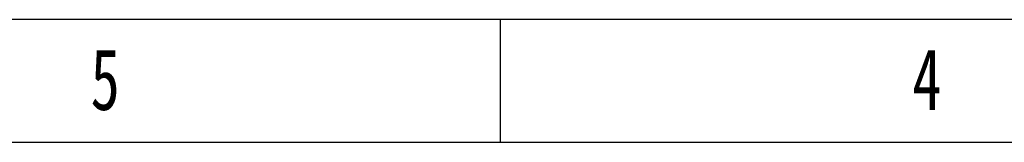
# Model space of a CAD drawing. Header units: millimetres. Extents: x 1618 to 4606, y -976 to 1137.
# Tile 39 of 41: x 3017 to 3419, y 1087 to 1137. Entities that reach past the tile are written whole.
import ezdxf

# ---------------------------------------------------------------- set-up
doc = ezdxf.new("R2010")
doc.units = ezdxf.units.MM
doc.styles.add('样式 1', font='SimSun.ttf', dxfattribs={"width": 0.7, "height": 2.5})

# ---------------------------------------------------------------- blocks, each defined once
blk = doc.blocks.new('1')
at = {"lineweight": -3}
for p, q in [((5190.27, 1825.34), (2922.95, 1825.34)), ((4132.95, 1787.17), (4132.95, 1825.34)), ((5152.1, 1787.17), (2961.12, 1787.17))]:
    blk.add_line(p, q, dxfattribs=at)
at = {"lineweight": -3, "char_height": 19.0852, "attachment_point": 1, "style": '样式 1'}
for s, insert, width in [('{\\fSimSun|b0|i0|c134|p2;5}', (4005.86, 1816.34), 8.6432), ('{\\fSimSun|b0|i0|c134|p2;4}', (4260.65, 1816.34), 9.306)]:
    blk.add_mtext(s, dxfattribs=dict(at, insert=insert, width=width))

msp = doc.modelspace()

# ---------------------------------------------------------------- block references
at = {"xscale": 1.317888, "yscale": 1.317888, "zscale": 1.317888}
msp.add_blockref('1', (-2233.791, -1268.778), dxfattribs=at)

doc.saveas('drawing.dxf')
